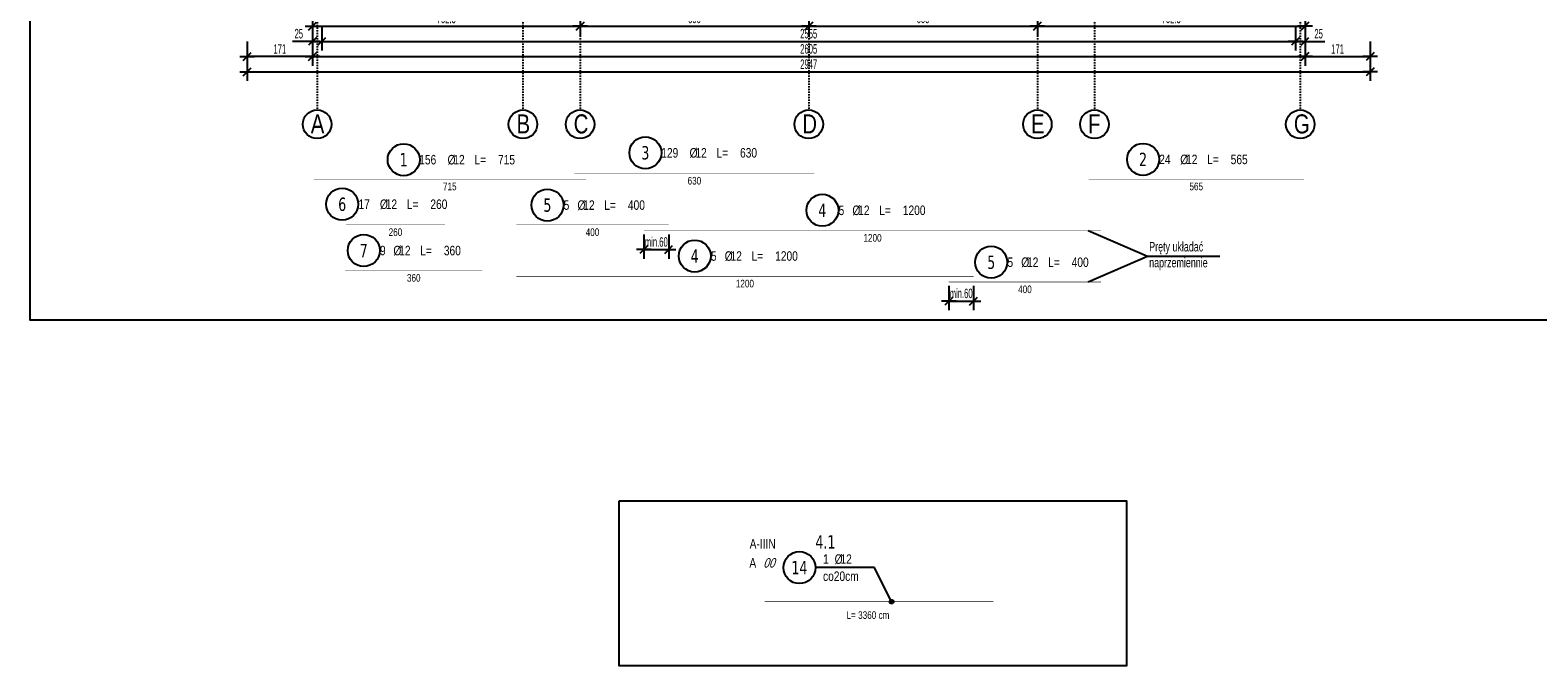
# Model space of a CAD drawing. Header units: millimetres. Extents: x -9392 to -3267, y -12126 to -7155.
# Tile 1 of 31: x -9392 to -5435, y -12126 to -10458. Entities that reach past the tile are written whole.
import ezdxf
from ezdxf.enums import TextEntityAlignment as Align

# ---------------------------------------------------------------- set-up
doc = ezdxf.new("R2010")
doc.units = ezdxf.units.MM
doc.header["$LTSCALE"] = 10
doc.linetypes.add('MO', pattern=[0.7, 0.35, -0.17, 0.01, -0.17])
doc.layers.add('BA_obw', color=230, linetype='Continuous', plot=False)
doc.layers.add('BZ_pom', color=6, linetype='Continuous', plot=False)
for name, color, linetype in [('BA_wym', 1, 'Continuous'), ('BD_osm', 1, 'MO'), ('BD_txs', 2, 'Continuous'), ('BD_wic', 1, 'Continuous'), ('BD_wig', 3, 'Continuous'), ('BZ_odn', 1, 'Continuous'), ('BZ_opi1', 7, 'Continuous'), ('BZ_opi2', 4, 'Continuous'), ('BZ_opi3', 30, 'Continuous'), ('BZ_opi4', 53, 'Continuous'), ('BZ_P_wid', 3, 'Continuous'), ('BZ_P_wyc', 134, 'Continuous'), ('BZ_txs', 2, 'Continuous'), ('BZ_wym', 1, 'Continuous')]:
    doc.layers.add(name, color=color, linetype=linetype)
doc.styles.add('BIKTBG', font='tahoma.ttf', dxfattribs={"width": 0.85})
doc.styles.add('BIKTC', font='bikromsw.shx', dxfattribs={"width": 0.85})
doc.styles.add('BIKTS', font='bikromsw.shx', dxfattribs={"width": 0.8})
doc.styles.add('BIKWYM', font='bikromsw.shx', dxfattribs={"width": 0.6})
doc.dimstyles.new('BA_KR_100_cm', dxfattribs={"dimtxt": 25, "dimasz": 1.666667, "dimexe": 24, "dimexo": 0, "dimgap": 0, "dimtad": 0, "dimdec": 1, "dimrnd": 0.5, "dimzin": 9, "dimdsep": 46, "dimtxsty": 'BIKWYM', "dimblk": 'WYM-KR', "dimcen": 0, "dimdle": 20, "dimclrd": 256, "dimclre": 256, "dimclrt": 2, "dimadec": 0, "dimazin": 0, "dimtfac": 0.033333, "dimtdec": 1, "dimtmove": 0, "dimatfit": 3, "dimldrblk": 'WYM-KR', "dimfxl": 25, "dimfxlon": 1, "dimtvp": 0.8, "dimtolj": 1, "dimarcsym": 0})
doc.dimstyles.new('BZ_KP_100_cm', dxfattribs={"dimtxt": 25, "dimasz": 1.666667, "dimexe": 24, "dimexo": 0, "dimgap": 0, "dimtad": 0, "dimdec": 1, "dimrnd": 0.5, "dimzin": 9, "dimdsep": 46, "dimtxsty": 'BIKWYM', "dimblk": 'WYM-KR', "dimblk1": 'WYM-KP', "dimblk2": 'WYM-KP', "dimsah": 1, "dimcen": 0, "dimdle": 20, "dimclrd": 256, "dimclre": 256, "dimclrt": 7, "dimadec": 0, "dimazin": 0, "dimtfac": 0.033333, "dimtdec": 1, "dimtmove": 0, "dimatfit": 3, "dimldrblk": 'WYM-KP', "dimfxl": 1, "dimtvp": 0.8, "dimtolj": 1, "dimarcsym": 0})
doc.dimstyles.new('BZ_KR_100_cm', dxfattribs={"dimtxt": 25, "dimasz": 1.666667, "dimexe": 24, "dimexo": 0, "dimgap": 0, "dimtad": 0, "dimdec": 1, "dimrnd": 0.5, "dimzin": 9, "dimdsep": 46, "dimtxsty": 'BIKWYM', "dimblk": 'WYM-KR', "dimcen": 0, "dimdle": 20, "dimclrd": 256, "dimclre": 256, "dimclrt": 7, "dimadec": 0, "dimazin": 0, "dimtfac": 0.033333, "dimtdec": 1, "dimtmove": 0, "dimatfit": 3, "dimldrblk": 'WYM-KR', "dimfxl": 1, "dimtvp": 0.8, "dimtolj": 1, "dimarcsym": 0})
doc.dimstyles.new('BZ_ST_100_cm', dxfattribs={"dimtxt": 25, "dimasz": 1.666667, "dimexe": 24, "dimexo": 0, "dimgap": 0, "dimtad": 0, "dimdec": 1, "dimrnd": 0.5, "dimdsep": 46, "dimtxsty": 'BIKWYM', "dimblk": 'WYM-ST', "dimcen": 0, "dimdle": 20, "dimclrd": 256, "dimclre": 256, "dimclrt": 7, "dimadec": 0, "dimazin": 0, "dimtfac": 0.033333, "dimtdec": 1, "dimtix": 1, "dimtmove": 2, "dimatfit": 3, "dimldrblk": 'WYM-ST', "dimfxl": 25, "dimfxlon": 1, "dimtvp": 0.8, "dimtolj": 1, "dimtzin": 0, "dimarcsym": 0})

# ---------------------------------------------------------------- blocks, each defined once
blk = doc.blocks.new('WYM-KR')
at = {"linetype": 'ByBlock'}
blk.add_line((11.52, 0), (-11.52, 0), dxfattribs=at)
at = {"color": 7, "linetype": 'ByBlock'}
blk.add_line((6.24, 6.24), (-6.24, -6.24), dxfattribs=at)
blk = doc.blocks.new('*D63')
at = {"layer": 'BA_wym', "lineweight": -2}
for p, q in [((-8651.4, -10407), (-8651.4, -10471)), ((-7948.9, -10407), (-7948.9, -10471)), ((-8649.7, -10447), (-7950.6, -10447))]:
    blk.add_line(p, q, dxfattribs=at)
at = {"layer": 'Defpoints', "color": 0}
for p in [(-7948.9, -10124.6), (-8651.4, -10161.6), (-7948.9, -10447)]:
    blk.add_point(p, dxfattribs=at)
at = {"layer": 'BA_wym', "lineweight": -2, "xscale": 1.666666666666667, "yscale": 1.666666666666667, "zscale": 1.666666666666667, "rotation": 180}
blk.add_blockref('WYM-KR', (-8651.4, -10447), dxfattribs=at)
at = {"layer": 'BA_wym', "lineweight": -2, "xscale": 1.666666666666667, "yscale": 1.666666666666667, "zscale": 1.666666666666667}
blk.add_blockref('WYM-KR', (-7948.9, -10447), dxfattribs=at)
at = {"layer": 'BA_wym', "color": 2, "insert": (-8300.1, -10427), "char_height": 25, "attachment_point": 5, "style": 'BIKWYM'}
blk.add_mtext('\\A1;702.5', dxfattribs=at)
blk = doc.blocks.new('*D64')
at = {"layer": 'BA_wym', "lineweight": -2}
for p, q in [((-7948.9, -10407), (-7948.9, -10471)), ((-7348.9, -10407), (-7348.9, -10471)), ((-7947.2, -10447), (-7350.6, -10447))]:
    blk.add_line(p, q, dxfattribs=at)
at = {"layer": 'Defpoints', "color": 0}
for p in [(-7948.9, -10124.6), (-7348.9, -10124.6), (-7348.9, -10447)]:
    blk.add_point(p, dxfattribs=at)
at = {"layer": 'BA_wym', "lineweight": -2, "xscale": 1.666666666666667, "yscale": 1.666666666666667, "zscale": 1.666666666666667, "rotation": 180}
blk.add_blockref('WYM-KR', (-7948.9, -10447), dxfattribs=at)
at = {"layer": 'BA_wym', "lineweight": -2, "xscale": 1.666666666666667, "yscale": 1.666666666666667, "zscale": 1.666666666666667}
blk.add_blockref('WYM-KR', (-7348.9, -10447), dxfattribs=at)
at = {"layer": 'BA_wym', "color": 2, "insert": (-7648.9, -10427), "char_height": 25, "attachment_point": 5, "style": 'BIKWYM'}
blk.add_mtext('\\A1;600', dxfattribs=at)
blk = doc.blocks.new('*D65')
at = {"layer": 'BA_wym', "lineweight": -2}
for p, q in [((-7348.9, -10407), (-7348.9, -10471)), ((-6748.9, -10407), (-6748.9, -10471)), ((-7347.2, -10447), (-6750.6, -10447))]:
    blk.add_line(p, q, dxfattribs=at)
at = {"layer": 'Defpoints', "color": 0}
for p in [(-7348.9, -10124.6), (-6748.9, -10124.6), (-6748.9, -10447)]:
    blk.add_point(p, dxfattribs=at)
at = {"layer": 'BA_wym', "lineweight": -2, "xscale": 1.666666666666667, "yscale": 1.666666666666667, "zscale": 1.666666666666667, "rotation": 180}
blk.add_blockref('WYM-KR', (-7348.9, -10447), dxfattribs=at)
at = {"layer": 'BA_wym', "lineweight": -2, "xscale": 1.666666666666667, "yscale": 1.666666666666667, "zscale": 1.666666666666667}
blk.add_blockref('WYM-KR', (-6748.9, -10447), dxfattribs=at)
at = {"layer": 'BA_wym', "color": 2, "insert": (-7048.9, -10427), "char_height": 25, "attachment_point": 5, "style": 'BIKWYM'}
blk.add_mtext('\\A1;600', dxfattribs=at)
blk = doc.blocks.new('*D66')
at = {"layer": 'BA_wym', "lineweight": -2}
for p, q in [((-6748.9, -10407), (-6748.9, -10471)), ((-6046.4, -10407), (-6046.4, -10471)), ((-6747.2, -10447), (-6048.1, -10447))]:
    blk.add_line(p, q, dxfattribs=at)
at = {"layer": 'Defpoints', "color": 0}
for p in [(-6748.9, -10124.6), (-6046.4, -10161.6), (-6046.4, -10447)]:
    blk.add_point(p, dxfattribs=at)
at = {"layer": 'BA_wym', "lineweight": -2, "xscale": 1.666666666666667, "yscale": 1.666666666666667, "zscale": 1.666666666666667, "rotation": 180}
blk.add_blockref('WYM-KR', (-6748.9, -10447), dxfattribs=at)
at = {"layer": 'BA_wym', "lineweight": -2, "xscale": 1.666666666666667, "yscale": 1.666666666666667, "zscale": 1.666666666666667}
blk.add_blockref('WYM-KR', (-6046.4, -10447), dxfattribs=at)
at = {"layer": 'BA_wym', "color": 2, "insert": (-6397.6, -10427), "char_height": 25, "attachment_point": 5, "style": 'BIKWYM'}
blk.add_mtext('\\A1;702.5', dxfattribs=at)
blk = doc.blocks.new('*D67')
at = {"layer": 'BA_wym', "lineweight": -2}
for p, q in [((-8651.4, -10447), (-8651.4, -10511)), ((-8626.4, -10447), (-8626.4, -10511)), ((-8653.1, -10487), (-8703.3, -10487)), ((-8651.4, -10487), (-8626.4, -10487)), ((-8624.7, -10487), (-8623.1, -10487))]:
    blk.add_line(p, q, dxfattribs=at)
at = {"layer": 'Defpoints', "color": 0}
for p in [(-8651.4, -10161.6), (-8626.4, -10161.6), (-8626.4, -10487)]:
    blk.add_point(p, dxfattribs=at)
at = {"layer": 'BA_wym', "lineweight": -2, "xscale": 1.666666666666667, "yscale": 1.666666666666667, "zscale": 1.666666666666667}
blk.add_blockref('WYM-KR', (-8651.4, -10487), dxfattribs=at)
at = {"layer": 'BA_wym', "lineweight": -2, "xscale": 1.666666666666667, "yscale": 1.666666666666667, "zscale": 1.666666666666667, "rotation": 180}
blk.add_blockref('WYM-KR', (-8626.4, -10487), dxfattribs=at)
at = {"layer": 'BA_wym', "color": 2, "insert": (-8687.1, -10467), "char_height": 25, "attachment_point": 5, "style": 'BIKWYM'}
blk.add_mtext('\\A1;25', dxfattribs=at)
blk = doc.blocks.new('*D68')
at = {"layer": 'BA_wym', "lineweight": -2}
for p, q in [((-8626.4, -10447), (-8626.4, -10511)), ((-6071.4, -10447), (-6071.4, -10511)), ((-8624.7, -10487), (-6073.1, -10487))]:
    blk.add_line(p, q, dxfattribs=at)
at = {"layer": 'Defpoints', "color": 0}
for p in [(-8626.4, -10161.6), (-6071.4, -10161.6), (-6071.4, -10487)]:
    blk.add_point(p, dxfattribs=at)
at = {"layer": 'BA_wym', "lineweight": -2, "xscale": 1.666666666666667, "yscale": 1.666666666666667, "zscale": 1.666666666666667, "rotation": 180}
blk.add_blockref('WYM-KR', (-8626.4, -10487), dxfattribs=at)
at = {"layer": 'BA_wym', "lineweight": -2, "xscale": 1.666666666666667, "yscale": 1.666666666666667, "zscale": 1.666666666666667}
blk.add_blockref('WYM-KR', (-6071.4, -10487), dxfattribs=at)
at = {"layer": 'BA_wym', "color": 2, "insert": (-7348.9, -10467), "char_height": 25, "attachment_point": 5, "style": 'BIKWYM'}
blk.add_mtext('\\A1;2555', dxfattribs=at)
blk = doc.blocks.new('*D69')
at = {"layer": 'BA_wym', "lineweight": -2}
for p, q in [((-6071.4, -10447), (-6071.4, -10511)), ((-6046.4, -10447), (-6046.4, -10511)), ((-6073.1, -10487), (-6074.7, -10487)), ((-6071.4, -10487), (-6046.4, -10487)), ((-6044.7, -10487), (-5994.5, -10487))]:
    blk.add_line(p, q, dxfattribs=at)
at = {"layer": 'Defpoints', "color": 0}
for p in [(-6071.4, -10161.6), (-6046.4, -10161.6), (-6046.4, -10487)]:
    blk.add_point(p, dxfattribs=at)
at = {"layer": 'BA_wym', "lineweight": -2, "xscale": 1.666666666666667, "yscale": 1.666666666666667, "zscale": 1.666666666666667}
blk.add_blockref('WYM-KR', (-6071.4, -10487), dxfattribs=at)
at = {"layer": 'BA_wym', "lineweight": -2, "xscale": 1.666666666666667, "yscale": 1.666666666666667, "zscale": 1.666666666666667, "rotation": 180}
blk.add_blockref('WYM-KR', (-6046.4, -10487), dxfattribs=at)
at = {"layer": 'BA_wym', "color": 2, "insert": (-6010.7, -10467), "char_height": 25, "attachment_point": 5, "style": 'BIKWYM'}
blk.add_mtext('\\A1;25', dxfattribs=at)
blk = doc.blocks.new('*D70')
at = {"layer": 'BA_wym', "lineweight": -2}
for p, q in [((-8651.4, -10487), (-8651.4, -10551)), ((-6046.4, -10487), (-6046.4, -10551)), ((-8649.7, -10527), (-6048.1, -10527))]:
    blk.add_line(p, q, dxfattribs=at)
at = {"layer": 'Defpoints', "color": 0}
for p in [(-8651.4, -10161.6), (-6046.4, -10161.6), (-6046.4, -10527)]:
    blk.add_point(p, dxfattribs=at)
at = {"layer": 'BA_wym', "lineweight": -2, "xscale": 1.666666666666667, "yscale": 1.666666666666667, "zscale": 1.666666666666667, "rotation": 180}
blk.add_blockref('WYM-KR', (-8651.4, -10527), dxfattribs=at)
at = {"layer": 'BA_wym', "lineweight": -2, "xscale": 1.666666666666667, "yscale": 1.666666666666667, "zscale": 1.666666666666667}
blk.add_blockref('WYM-KR', (-6046.4, -10527), dxfattribs=at)
at = {"layer": 'BA_wym', "color": 2, "insert": (-7348.9, -10507), "char_height": 25, "attachment_point": 5, "style": 'BIKWYM'}
blk.add_mtext('\\A1;2605', dxfattribs=at)
blk = doc.blocks.new('*D128')
at = {"layer": 'BA_wym', "lineweight": -2}
for p, q in [((-6046.4, -10487), (-6046.4, -10551)), ((-5875.4, -10487), (-5875.4, -10551)), ((-6044.7, -10527), (-5877.1, -10527))]:
    blk.add_line(p, q, dxfattribs=at)
at = {"layer": 'Defpoints', "color": 0}
for p in [(-5875.4, -9063.1), (-6046.4, -10161.6), (-5875.4, -10527)]:
    blk.add_point(p, dxfattribs=at)
at = {"layer": 'BA_wym', "lineweight": -2, "xscale": 1.666666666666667, "yscale": 1.666666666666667, "zscale": 1.666666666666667, "rotation": 180}
blk.add_blockref('WYM-KR', (-6046.4, -10527), dxfattribs=at)
at = {"layer": 'BA_wym', "lineweight": -2, "xscale": 1.666666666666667, "yscale": 1.666666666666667, "zscale": 1.666666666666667}
blk.add_blockref('WYM-KR', (-5875.4, -10527), dxfattribs=at)
at = {"layer": 'BA_wym', "color": 2, "insert": (-5960.9, -10507), "char_height": 25, "attachment_point": 5, "style": 'BIKWYM'}
blk.add_mtext('\\A1;171', dxfattribs=at)
blk = doc.blocks.new('*D129')
at = {"layer": 'BA_wym', "lineweight": -2}
for p, q in [((-8822.4, -10487), (-8822.4, -10551)), ((-8651.4, -10487), (-8651.4, -10551)), ((-8653.1, -10527), (-8820.7, -10527))]:
    blk.add_line(p, q, dxfattribs=at)
at = {"layer": 'Defpoints', "color": 0}
for p in [(-8822.4, -9063.1), (-8651.4, -10161.6), (-8822.4, -10527)]:
    blk.add_point(p, dxfattribs=at)
at = {"layer": 'BA_wym', "lineweight": -2, "xscale": 1.666666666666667, "yscale": 1.666666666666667, "zscale": 1.666666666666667, "rotation": 180}
blk.add_blockref('WYM-KR', (-8822.4, -10527), dxfattribs=at)
at = {"layer": 'BA_wym', "lineweight": -2, "xscale": 1.666666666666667, "yscale": 1.666666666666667, "zscale": 1.666666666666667}
blk.add_blockref('WYM-KR', (-8651.4, -10527), dxfattribs=at)
at = {"layer": 'BA_wym', "color": 2, "insert": (-8736.9, -10507), "char_height": 25, "attachment_point": 5, "style": 'BIKWYM'}
blk.add_mtext('\\A1;171', dxfattribs=at)
blk = doc.blocks.new('*D130')
at = {"layer": 'BA_wym', "lineweight": -2}
for p, q in [((-8822.4, -10527), (-8822.4, -10591)), ((-5875.4, -10527), (-5875.4, -10591)), ((-8820.7, -10567), (-5877.1, -10567))]:
    blk.add_line(p, q, dxfattribs=at)
at = {"layer": 'Defpoints', "color": 0}
for p in [(-8822.4, -9063.1), (-5875.4, -9063.1), (-5875.4, -10567)]:
    blk.add_point(p, dxfattribs=at)
at = {"layer": 'BA_wym', "lineweight": -2, "xscale": 1.666666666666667, "yscale": 1.666666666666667, "zscale": 1.666666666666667, "rotation": 180}
blk.add_blockref('WYM-KR', (-8822.4, -10567), dxfattribs=at)
at = {"layer": 'BA_wym', "lineweight": -2, "xscale": 1.666666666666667, "yscale": 1.666666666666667, "zscale": 1.666666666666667}
blk.add_blockref('WYM-KR', (-5875.4, -10567), dxfattribs=at)
at = {"layer": 'BA_wym', "color": 2, "insert": (-7348.9, -10547), "char_height": 25, "attachment_point": 5, "style": 'BIKWYM'}
blk.add_mtext('\\A1;2947', dxfattribs=at)
blk = doc.blocks.new('WYM-KP')
blk.add_hatch(color=256).paths.add_polyline_path([(3, 0, 1), (-3, 0, 1)])
blk.add_circle((0, 0), 3)
blk = doc.blocks.new('bik_BlkOpPret', base_point=(1524.5, 7050.3))
at = {"layer": 'BZ_opi1', "style": 'BIKTS', "width": 0.6}
for tag, p in [('SZTUK', (1533.8, 7057.8)), ('PRZEDR_FI', (1554.7, 7057.8)), ('PRZEKROJ', (1563.3, 7057.8)), ('DLUGOSC', (1568.6, 7024)), ('UWAGA', (1533.8, 6997.8)), ('PRZEDR_L', (1533.8, 7024))]:
    blk.add_attdef(tag, p, '', height=18.8, dxfattribs=at)
at = {"layer": 'BZ_opi2', "style": 'BIKTBG', "width": 0.6}
blk.add_attdef('NUMER', text='', height=26.2, dxfattribs=at).set_placement((1620.8, 7050.3), align=Align.MIDDLE_CENTER)
at = {"layer": 'BZ_pom', "width": 0.6}
for tag, p, height, style in [('POZYCJA', (1589.3, 7087.8), 26.2, 'BIKTBG'), ('GATUNEK', (1630.2, 7087.8), 18.8, 'BIKTS'), ('METODA_L', (1639.1, 7050.3), 18.8, 'BIKTS'), ('EURO_KOD', (1663.7, 7050.3), 18.8, 'BIKTS')]:
    blk.add_attdef(tag, p, '', height=height, dxfattribs=dict(at, style=style))
at = {"layer": 'BZ_wym', "width": 0.6}
for tag, p, height, style, flags in [('PRZEDR_NR', (1533.8, 6969.6), 26.2, 'BIKTBG', 1), ('TYP_PRETA', (1533.8, 6913.4), 18.8, 'BIKTS', 3), ('PRZEDR_SZT', (1533.8, 6941.5), 18.8, 'BIKTS', 1), ('EURO_KOD_SEGMENTY', (1567.6, 6885.3), 18.8, 'BIKTS', 3), ('HAK_1', (1533.8, 6857.1), 18.8, 'BIKTS', 3), ('HAK_2', (1533.8, 6829), 18.8, 'BIKTS', 3), ('ID', (1533.8, 6800.9), 18.8, 'BIKTS', 3), ('ID_C', (1533.8, 6772.8), 18.8, 'BIKTS', 3), ('b_atr_0', (1533.8, 6744.6), 18.8, 'BIKTS', 3)]:
    blk.add_attdef(tag, p, '', height=height, dxfattribs=dict(at, style=style, flags=flags))
blk = doc.blocks.new('bik_BlkOpPretW', base_point=(-8229.3, 29338.9))
at = {"layer": 'BZ_opi2', "style": 'BIKTBG', "width": 0.8}
blk.add_attdef('NUMER', text='', height=35, dxfattribs=at).set_placement((-8167.3, 29338.9), align=Align.MIDDLE_CENTER)
at = {"layer": 'BZ_opi4', "style": 'BIKTS', "width": 0.8}
for tag, p in [('SZTUK', (-8124.3, 29326.4)), ('PRZEDR_FI', (-8050, 29326.4)), ('PRZEKROJ', (-8034.8, 29326.4)), ('PRZEDR_L', (-7979.5, 29326.4)), ('DLUGOSC', (-7917.6, 29326.4))]:
    blk.add_attdef(tag, p, '', height=25, dxfattribs=at)
at = {"layer": 'BZ_pom', "width": 0.8}
for tag, p, height, style, flags in [('POZYCJA', (-8124.3, 29288.9), 35, 'BIKTBG', 3), ('GATUNEK', (-8124.3, 29251.4), 25, 'BIKTS', 1), ('METODA_L', (-8124.3, 29176.4), 25, 'BIKTS', 3)]:
    blk.add_attdef(tag, p, '', height=height, dxfattribs=dict(at, style=style, flags=flags))
at = {"layer": 'BZ_wym', "width": 0.8}
for tag, p, height, style, flags in [('UWAGA', (-8124.3, 29213.9), 25, 'BIKTS', 1), ('TYP_PRETA', (-8124.3, 29138.9), 25, 'BIKTS', 3), ('PRZEDR_NR', (-8124.3, 29101.4), 35, 'BIKTBG', 1), ('PRZEDR_SZT', (-8124.3, 29063.9), 25, 'BIKTS', 1), ('EURO_KOD', (-8124.3, 29026.4), 25, 'BIKTS', 3), ('EURO_KOD_SEGMENTY', (-8070, 29026.4), 25, 'BIKTS', 3), ('HAK_1', (-8124.3, 28988.9), 25, 'BIKTS', 3), ('HAK_2', (-8124.3, 28951.4), 25, 'BIKTS', 3), ('ID', (-8124.3, 28913.9), 25, 'BIKTS', 3), ('ID_C', (-8124.3, 28876.4), 25, 'BIKTS', 3), ('b_atr_0', (-8124.3, 28838.9), 25, 'BIKTS', 3)]:
    blk.add_attdef(tag, p, '', height=height, dxfattribs=dict(at, style=style, flags=flags))
blk = doc.blocks.new('WYM-ST')
blk.add_hatch(color=256).paths.add_polyline_path([(-13, 2.9), (0, 0), (-13, -2.9)])
blk.add_lwpolyline([(0, 0), (-13, 2.9), (-13, -2.9), (0, 0)])
blk = doc.blocks.new('*D227')
at = {"layer": 'BZ_wym', "lineweight": -2}
for p, q in [((-7781.4, -10993.6), (-7781.4, -11057.6)), ((-7716.4, -10993.6), (-7716.4, -11057.6)), ((-7783.1, -11033.6), (-7784.7, -11033.6)), ((-7781.4, -11033.6), (-7716.4, -11033.6)), ((-7714.7, -11033.6), (-7713.1, -11033.6))]:
    blk.add_line(p, q, dxfattribs=at)
at = {"layer": 'Defpoints', "color": 0}
for p in [(-7781.4, -10983.6), (-7716.4, -10968.6), (-7716.4, -11033.6)]:
    blk.add_point(p, dxfattribs=at)
at = {"layer": 'BZ_wym', "lineweight": -2, "xscale": 1.666666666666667, "yscale": 1.666666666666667, "zscale": 1.666666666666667}
blk.add_blockref('WYM-KR', (-7781.4, -11033.6), dxfattribs=at)
at = {"layer": 'BZ_wym', "lineweight": -2, "xscale": 1.666666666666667, "yscale": 1.666666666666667, "zscale": 1.666666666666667, "rotation": 180}
blk.add_blockref('WYM-KR', (-7716.4, -11033.6), dxfattribs=at)
at = {"layer": 'BZ_wym', "color": 7, "insert": (-7748.9, -11013.6), "char_height": 25, "attachment_point": 5, "style": 'BIKWYM'}
blk.add_mtext('\\A1;min.60', dxfattribs=at)
blk = doc.blocks.new('*D228')
at = {"layer": 'BZ_wym', "lineweight": -2}
for p, q in [((-6981.4, -11128.6), (-6981.4, -11192.6)), ((-6916.4, -11128.6), (-6916.4, -11192.6)), ((-6983.1, -11168.6), (-6984.7, -11168.6)), ((-6981.4, -11168.6), (-6916.4, -11168.6)), ((-6914.7, -11168.6), (-6913.1, -11168.6))]:
    blk.add_line(p, q, dxfattribs=at)
at = {"layer": 'Defpoints', "color": 0}
for p in [(-6916.4, -11103.6), (-6981.4, -11118.6), (-6916.4, -11168.6)]:
    blk.add_point(p, dxfattribs=at)
at = {"layer": 'BZ_wym', "lineweight": -2, "xscale": 1.666666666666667, "yscale": 1.666666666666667, "zscale": 1.666666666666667}
blk.add_blockref('WYM-KR', (-6981.4, -11168.6), dxfattribs=at)
at = {"layer": 'BZ_wym', "lineweight": -2, "xscale": 1.666666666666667, "yscale": 1.666666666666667, "zscale": 1.666666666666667, "rotation": 180}
blk.add_blockref('WYM-KR', (-6916.4, -11168.6), dxfattribs=at)
at = {"layer": 'BZ_wym', "color": 7, "insert": (-6948.9, -11148.6), "char_height": 25, "attachment_point": 5, "style": 'BIKWYM'}
blk.add_mtext('\\A1;min.60', dxfattribs=at)

msp = doc.modelspace()

# ---------------------------------------------------------------- linework, layer by layer
at = {"layer": 'BA_obw'}
msp.add_lwpolyline([(-9392.1, -7155.47), (-4856.59, -7155.47), (-4856.59, -11218.82), (-9392.1, -11218.82)], close=True, dxfattribs=at)
at = {"layer": 'BD_osm'}
for points in [[(-8638.89, -7454.57), (-8638.89, -10667.02)], [(-8098.89, -7454.57), (-8098.89, -10667.02)], [(-7948.89, -7454.57), (-7948.89, -10667.02)], [(-7348.89, -7454.57), (-7348.89, -10667.02)], [(-6748.89, -7454.57), (-6748.89, -10667.02)], [(-6598.89, -7454.57), (-6598.89, -10667.02)], [(-6058.89, -7454.57), (-6058.89, -10667.02)]]:
    msp.add_lwpolyline(points, dxfattribs=at)
at = {"layer": 'BD_wic'}
for centre in [(-8638.89, -10704.52), (-8098.89, -10704.52), (-7948.89, -10704.52), (-7348.89, -10704.52), (-6748.89, -10704.52), (-6598.89, -10704.52), (-6058.89, -10704.52)]:
    msp.add_circle(centre, 37.5, dxfattribs=at)
at = {"layer": 'BD_wig'}
msp.add_lwpolyline([(-7846.56, -11692.57), (-6515.04, -11692.57), (-6515.04, -12126.05), (-7846.56, -12126.05)], close=True, dxfattribs=at)
at = {"layer": 'BZ_odn', "color": 252}
for centre in [(-8411.86, -10797.54), (-7777.62, -10779.45), (-6471.44, -10796.78), (-8573.13, -10914.45), (-8034.62, -10916.69), (-7313.1, -10930.41), (-8516.65, -11036.05), (-7648.1, -11050.41), (-6869.98, -11066.69)]:
    msp.add_circle(centre, 42, dxfattribs=at)
at = {"layer": 'BZ_odn'}
msp.add_circle((-7373.29, -11868.28), 42, dxfattribs=at)
at = {"layer": 'BZ_P_wid', "const_width": 1.2}
msp.add_lwpolyline([(-7464.1, -11957.72), (-6864.1, -11957.72)], dxfattribs=at)
at = {"layer": 'BZ_P_wyc', "linetype": 'Continuous', "const_width": 1.2}
for points in [[(-7963.89, -10833.56), (-7333.89, -10833.56)], [(-8648.39, -10848.56), (-7933.39, -10848.56)], [(-6614.39, -10848.56), (-6049.39, -10848.56)], [(-8563.42, -10968.56), (-8303.42, -10968.56)], [(-7716.39, -10968.56), (-8116.39, -10968.56)], [(-6581.39, -10983.56), (-7781.39, -10983.56)], [(-8565.42, -11088.56), (-8205.42, -11088.56)], [(-8116.39, -11103.56), (-6916.39, -11103.56)], [(-6981.39, -11118.56), (-6581.39, -11118.56)]]:
    msp.add_lwpolyline(points, dxfattribs=at)

# ---------------------------------------------------------------- block references
ref = msp.add_blockref('bik_BlkOpPretW', (-7839.62, -10779.45))
ref.add_attrib('NUMER', '3', dxfattribs={"layer": 'BZ_opi2', "height": 35, "style": 'BIKTBG', "width": 0.8}).set_placement((-7777.62, -10779.45), align=Align.MIDDLE_CENTER)
ref.add_attrib('SZTUK', '129', (-7735.78, -10791.95), dxfattribs={"layer": 'BZ_opi4', "height": 25, "style": 'BIKTS', "width": 0.8})
ref.add_attrib('PRZEKROJ', '12', (-7646.25, -10791.95), dxfattribs={"layer": 'BZ_opi4', "height": 25, "style": 'BIKTS', "width": 0.8})
ref.add_attrib('DLUGOSC', '630', (-7529.11, -10791.95), dxfattribs={"layer": 'BZ_opi4', "height": 25, "style": 'BIKTS', "width": 0.8})
ref.add_attrib('PRZEDR_FI', '%%c', (-7661.49, -10791.95), dxfattribs={"layer": 'BZ_opi4', "height": 25, "style": 'BIKTS', "width": 0.8})
ref.add_attrib('PRZEDR_L', 'L=', (-7591.01, -10791.95), dxfattribs={"layer": 'BZ_opi4', "height": 25, "style": 'BIKTS', "width": 0.8})
ref = msp.add_blockref('bik_BlkOpPretW', (-8473.86, -10797.54))
ref.add_attrib('NUMER', '1', dxfattribs={"layer": 'BZ_opi2', "height": 35, "style": 'BIKTBG', "width": 0.8}).set_placement((-8411.86, -10797.54), align=Align.MIDDLE_CENTER)
ref.add_attrib('SZTUK', '156', (-8370.96, -10810.04), dxfattribs={"layer": 'BZ_opi4', "height": 25, "style": 'BIKTS', "width": 0.8})
ref.add_attrib('PRZEKROJ', '12', (-8281.44, -10810.04), dxfattribs={"layer": 'BZ_opi4', "height": 25, "style": 'BIKTS', "width": 0.8})
ref.add_attrib('DLUGOSC', '715', (-8164.29, -10810.04), dxfattribs={"layer": 'BZ_opi4', "height": 25, "style": 'BIKTS', "width": 0.8})
ref.add_attrib('PRZEDR_FI', '%%c', (-8296.67, -10810.04), dxfattribs={"layer": 'BZ_opi4', "height": 25, "style": 'BIKTS', "width": 0.8})
ref.add_attrib('PRZEDR_L', 'L=', (-8226.2, -10810.04), dxfattribs={"layer": 'BZ_opi4', "height": 25, "style": 'BIKTS', "width": 0.8})
ref = msp.add_blockref('bik_BlkOpPretW', (-6533.44, -10796.78))
ref.add_attrib('NUMER', '2', dxfattribs={"layer": 'BZ_opi2', "height": 35, "style": 'BIKTBG', "width": 0.8}).set_placement((-6471.44, -10796.78), align=Align.MIDDLE_CENTER)
ref.add_attrib('SZTUK', '24', (-6429.11, -10809.28), dxfattribs={"layer": 'BZ_opi4', "height": 25, "style": 'BIKTS', "width": 0.8})
ref.add_attrib('PRZEKROJ', '12', (-6358.63, -10809.28), dxfattribs={"layer": 'BZ_opi4', "height": 25, "style": 'BIKTS', "width": 0.8})
ref.add_attrib('DLUGOSC', '565', (-6241.49, -10809.28), dxfattribs={"layer": 'BZ_opi4', "height": 25, "style": 'BIKTS', "width": 0.8})
ref.add_attrib('PRZEDR_FI', '%%c', (-6373.87, -10809.28), dxfattribs={"layer": 'BZ_opi4', "height": 25, "style": 'BIKTS', "width": 0.8})
ref.add_attrib('PRZEDR_L', 'L=', (-6303.39, -10809.28), dxfattribs={"layer": 'BZ_opi4', "height": 25, "style": 'BIKTS', "width": 0.8})
ref = msp.add_blockref('bik_BlkOpPretW', (-8635.13, -10914.45))
ref.add_attrib('NUMER', '6', dxfattribs={"layer": 'BZ_opi2', "height": 35, "style": 'BIKTBG', "width": 0.8}).set_placement((-8573.13, -10914.45), align=Align.MIDDLE_CENTER)
ref.add_attrib('SZTUK', '17', (-8530.37, -10926.95), dxfattribs={"layer": 'BZ_opi4', "height": 25, "style": 'BIKTS', "width": 0.8})
ref.add_attrib('PRZEKROJ', '12', (-8458.94, -10926.95), dxfattribs={"layer": 'BZ_opi4', "height": 25, "style": 'BIKTS', "width": 0.8})
ref.add_attrib('DLUGOSC', '260', (-8341.8, -10926.95), dxfattribs={"layer": 'BZ_opi4', "height": 25, "style": 'BIKTS', "width": 0.8})
ref.add_attrib('PRZEDR_FI', '%%c', (-8474.18, -10926.95), dxfattribs={"layer": 'BZ_opi4', "height": 25, "style": 'BIKTS', "width": 0.8})
ref.add_attrib('PRZEDR_L', 'L=', (-8403.7, -10926.95), dxfattribs={"layer": 'BZ_opi4', "height": 25, "style": 'BIKTS', "width": 0.8})
ref = msp.add_blockref('bik_BlkOpPretW', (-8096.62, -10916.69))
ref.add_attrib('NUMER', '5', dxfattribs={"layer": 'BZ_opi2', "height": 35, "style": 'BIKTBG', "width": 0.8}).set_placement((-8034.62, -10916.69), align=Align.MIDDLE_CENTER)
ref.add_attrib('SZTUK', '5', (-7991.99, -10929.19), dxfattribs={"layer": 'BZ_opi4', "height": 25, "style": 'BIKTS', "width": 0.8})
ref.add_attrib('PRZEKROJ', '12', (-7940.56, -10929.19), dxfattribs={"layer": 'BZ_opi4', "height": 25, "style": 'BIKTS', "width": 0.8})
ref.add_attrib('DLUGOSC', '400', (-7823.42, -10929.19), dxfattribs={"layer": 'BZ_opi4', "height": 25, "style": 'BIKTS', "width": 0.8})
ref.add_attrib('PRZEDR_FI', '%%c', (-7955.8, -10929.19), dxfattribs={"layer": 'BZ_opi4', "height": 25, "style": 'BIKTS', "width": 0.8})
ref.add_attrib('PRZEDR_L', 'L=', (-7885.33, -10929.19), dxfattribs={"layer": 'BZ_opi4', "height": 25, "style": 'BIKTS', "width": 0.8})
ref = msp.add_blockref('bik_BlkOpPretW', (-7375.1, -10930.41))
ref.add_attrib('NUMER', '4', dxfattribs={"layer": 'BZ_opi2', "height": 35, "style": 'BIKTBG', "width": 0.8}).set_placement((-7313.1, -10930.41), align=Align.MIDDLE_CENTER)
ref.add_attrib('SZTUK', '5', (-7270.47, -10942.91), dxfattribs={"layer": 'BZ_opi4', "height": 25, "style": 'BIKTS', "width": 0.8})
ref.add_attrib('PRZEKROJ', '12', (-7219.04, -10942.91), dxfattribs={"layer": 'BZ_opi4', "height": 25, "style": 'BIKTS', "width": 0.8})
ref.add_attrib('DLUGOSC', '1200', (-7101.9, -10942.91), dxfattribs={"layer": 'BZ_opi4', "height": 25, "style": 'BIKTS', "width": 0.8})
ref.add_attrib('PRZEDR_FI', '%%c', (-7234.28, -10942.91), dxfattribs={"layer": 'BZ_opi4', "height": 25, "style": 'BIKTS', "width": 0.8})
ref.add_attrib('PRZEDR_L', 'L=', (-7163.8, -10942.91), dxfattribs={"layer": 'BZ_opi4', "height": 25, "style": 'BIKTS', "width": 0.8})
ref = msp.add_blockref('bik_BlkOpPretW', (-8578.65, -11036.05))
ref.add_attrib('NUMER', '7', dxfattribs={"layer": 'BZ_opi2', "height": 35, "style": 'BIKTBG', "width": 0.8}).set_placement((-8516.65, -11036.05), align=Align.MIDDLE_CENTER)
ref.add_attrib('SZTUK', '9', (-8474.02, -11048.55), dxfattribs={"layer": 'BZ_opi4', "height": 25, "style": 'BIKTS', "width": 0.8})
ref.add_attrib('PRZEKROJ', '12', (-8423.55, -11048.55), dxfattribs={"layer": 'BZ_opi4', "height": 25, "style": 'BIKTS', "width": 0.8})
ref.add_attrib('DLUGOSC', '360', (-8306.4, -11048.55), dxfattribs={"layer": 'BZ_opi4', "height": 25, "style": 'BIKTS', "width": 0.8})
ref.add_attrib('PRZEDR_FI', '%%c', (-8438.78, -11048.55), dxfattribs={"layer": 'BZ_opi4', "height": 25, "style": 'BIKTS', "width": 0.8})
ref.add_attrib('PRZEDR_L', 'L=', (-8368.31, -11048.55), dxfattribs={"layer": 'BZ_opi4', "height": 25, "style": 'BIKTS', "width": 0.8})
ref = msp.add_blockref('bik_BlkOpPretW', (-7710.1, -11050.41))
ref.add_attrib('NUMER', '4', dxfattribs={"layer": 'BZ_opi2', "height": 35, "style": 'BIKTBG', "width": 0.8}).set_placement((-7648.1, -11050.41), align=Align.MIDDLE_CENTER)
ref.add_attrib('SZTUK', '5', (-7605.47, -11062.91), dxfattribs={"layer": 'BZ_opi4', "height": 25, "style": 'BIKTS', "width": 0.8})
ref.add_attrib('PRZEKROJ', '12', (-7554.04, -11062.91), dxfattribs={"layer": 'BZ_opi4', "height": 25, "style": 'BIKTS', "width": 0.8})
ref.add_attrib('DLUGOSC', '1200', (-7436.9, -11062.91), dxfattribs={"layer": 'BZ_opi4', "height": 25, "style": 'BIKTS', "width": 0.8})
ref.add_attrib('PRZEDR_FI', '%%c', (-7569.28, -11062.91), dxfattribs={"layer": 'BZ_opi4', "height": 25, "style": 'BIKTS', "width": 0.8})
ref.add_attrib('PRZEDR_L', 'L=', (-7498.8, -11062.91), dxfattribs={"layer": 'BZ_opi4', "height": 25, "style": 'BIKTS', "width": 0.8})
ref = msp.add_blockref('bik_BlkOpPretW', (-6931.98, -11066.69))
ref.add_attrib('NUMER', '5', dxfattribs={"layer": 'BZ_opi2', "height": 35, "style": 'BIKTBG', "width": 0.8}).set_placement((-6869.98, -11066.69), align=Align.MIDDLE_CENTER)
ref.add_attrib('SZTUK', '5', (-6827.35, -11079.19), dxfattribs={"layer": 'BZ_opi4', "height": 25, "style": 'BIKTS', "width": 0.8})
ref.add_attrib('PRZEKROJ', '12', (-6775.92, -11079.19), dxfattribs={"layer": 'BZ_opi4', "height": 25, "style": 'BIKTS', "width": 0.8})
ref.add_attrib('DLUGOSC', '400', (-6658.77, -11079.19), dxfattribs={"layer": 'BZ_opi4', "height": 25, "style": 'BIKTS', "width": 0.8})
ref.add_attrib('PRZEDR_FI', '%%c', (-6791.15, -11079.19), dxfattribs={"layer": 'BZ_opi4', "height": 25, "style": 'BIKTS', "width": 0.8})
ref.add_attrib('PRZEDR_L', 'L=', (-6720.68, -11079.19), dxfattribs={"layer": 'BZ_opi4', "height": 25, "style": 'BIKTS', "width": 0.8})
ref = msp.add_blockref('bik_BlkOpPret', (-7176.05, -11868.28))
ref.add_attrib('NUMER', '14', dxfattribs={"layer": 'BZ_opi2', "height": 35, "style": 'BIKTBG', "width": 0.8}).set_placement((-7373.29, -11868.28), align=Align.MIDDLE_CENTER)
ref.add_attrib('POZYCJA', '4.1', (-7331.29, -11818.28), dxfattribs={"layer": 'BZ_pom', "height": 35, "style": 'BIKTBG', "width": 0.8})
ref.add_attrib('SZTUK', '1', (-7311.29, -11858.28), dxfattribs={"layer": 'BZ_opi1', "height": 25, "style": 'BIKTS', "width": 0.8})
ref.add_attrib('GATUNEK', 'A-IIIN', (-7503.78, -11818.28), dxfattribs={"layer": 'BZ_pom', "height": 25, "style": 'BIKTS', "width": 0.8})
ref.add_attrib('PRZEKROJ', '12', (-7265.57, -11858.28), dxfattribs={"layer": 'BZ_opi1', "height": 25, "style": 'BIKTS', "width": 0.8})
ref.add_attrib('UWAGA', 'co20cm', (-7311.29, -11903.28), dxfattribs={"layer": 'BZ_opi1', "height": 25, "style": 'BIKTS', "width": 0.8})
ref.add_attrib('METODA_L', 'A', (-7504.62, -11868.28), dxfattribs={"layer": 'BZ_pom', "height": 25, "style": 'BIKTS', "width": 0.8})
ref.add_attrib('PRZEDR_FI', '%%c', (-7280.81, -11858.28), dxfattribs={"layer": 'BZ_opi1', "height": 25, "style": 'BIKTS', "width": 0.8})
ref.add_attrib('EURO_KOD', '00', (-7468.43, -11868.28), dxfattribs={"layer": 'BZ_pom', "height": 25, "style": 'BIKTS', "oblique": 18, "width": 0.8})

# ---------------------------------------------------------------- texts
at = {"layer": 'BD_txs', "style": 'BIKTS', "width": 0.8}
for s, p in [('A', (-8655.7, -10728.58)), ('B', (-8115.7, -10728.58)), ('C', (-7965.7, -10728.58)), ('D', (-7365.7, -10728.58)), ('E', (-6765.7, -10728.58)), ('F', (-6615.7, -10728.58)), ('G', (-6075.7, -10728.58))]:
    msp.add_text(s, height=50, dxfattribs=at).set_placement(p)
at = {"layer": 'BZ_opi3', "style": 'BIKTC', "width": 0.8}
for s, p in [('715', (-8290.89, -10867.76)), ('630', (-7648.89, -10852.76)), ('565', (-6331.89, -10867.76)), ('400', (-7916.39, -10987.76)), ('1200', (-7181.39, -11002.76)), ('360', (-8385.42, -11107.76)), ('1200', (-7516.39, -11122.76)), ('400', (-6781.39, -11137.76))]:
    msp.add_text(s, height=20, dxfattribs=at).set_placement(p, align=Align.MIDDLE_CENTER)
msp.add_text('260', height=20, rotation=0, dxfattribs=at).set_placement((-8433.42, -10987.76), align=Align.MIDDLE_CENTER)
at = {"layer": 'BZ_opi3', "color": 2, "style": 'BIKTC', "width": 0.8}
msp.add_text('L= 3360 cm', height=20, dxfattribs=at).set_placement((-7193.35, -11992.82), align=Align.MIDDLE_CENTER)
at = {"layer": 'BZ_txs', "insert": (-6455.37, -11013.39), "char_height": 25, "width": 452.0462, "attachment_point": 1, "style": 'BIKTS'}
msp.add_mtext('{\\W0.7;Pręty układać\\Pnaprzemiennie}', dxfattribs=at)

# ---------------------------------------------------------------- dimensions: what is measured, and where the dimension line sits
at = {"layer": 'BA_wym'}
for base, p1, p2, override, picture, middle in [((-8822.39, -10527.02), (-8651.39, -10161.57), (-8822.39, -9063.07), {"dimatfit": 1, "dimfxl": 40}, '*D129', (-8736.89, -10507.02)), ((-5875.39, -10567.02), (-8822.39, -9063.07), (-5875.39, -9063.07), {"dimatfit": 1, "dimfxl": 40}, '*D130', (-7348.89, -10547.02)), ((-5875.39, -10527.02), (-6046.39, -10161.57), (-5875.39, -9063.07), {"dimatfit": 1, "dimfxl": 40}, '*D128', (-5960.89, -10507.02)), ((-7948.89, -10447.02), (-8651.39, -10161.57), (-7948.89, -10124.57), {"dimatfit": 1, "dimfxl": 40}, '*D63', (-8300.14, -10427.02)), ((-7348.89, -10447.02), (-7948.89, -10124.57), (-7348.89, -10124.57), {"dimatfit": 1, "dimfxl": 40}, '*D64', (-7648.89, -10427.02)), ((-6748.89, -10447.02), (-7348.89, -10124.57), (-6748.89, -10124.57), {"dimtmove": 1, "dimatfit": 1, "dimfxl": 40}, '*D65', (-7048.89, -10427.02)), ((-6046.39, -10447.02), (-6748.89, -10124.57), (-6046.39, -10161.57), {"dimtmove": 1, "dimatfit": 1, "dimfxl": 40}, '*D66', (-6397.64, -10427.02)), ((-6046.39, -10527.02), (-8651.39, -10161.57), (-6046.39, -10161.57), {"dimatfit": 1, "dimfxl": 40}, '*D70', (-7348.89, -10507.02)), ((-6071.39, -10487.02), (-8626.39, -10161.57), (-6071.39, -10161.57), {"dimtmove": 1, "dimatfit": 1, "dimfxl": 40}, '*D68', (-7348.89, -10467.02))]:
    dim = msp.add_linear_dim(base=base, p1=p1, p2=p2, dimstyle='BA_KR_100_cm', override=override, dxfattribs=at)
    dim.commit()
    dim.dimension.update_dxf_attribs({"geometry": picture, "text_midpoint": middle})
for base, p1, p2, override, picture, middle in [((-8626.39, -10487.02), (-8651.39, -10161.57), (-8626.39, -10161.57), {"dimatfit": 1, "dimfxl": 40}, '*D67', (-8687.1, -10487.02)), ((-6046.39, -10487.02), (-6071.39, -10161.57), (-6046.39, -10161.57), {"dimblk": 'WYM-KR', "dimatfit": 1, "dimfxl": 40}, '*D69', (-6010.68, -10487.02))]:
    dim = msp.add_linear_dim(base=base, p1=p1, p2=p2, dimstyle='BA_KR_100_cm', override=override, dxfattribs=at)
    dim.commit()
    dim.dimension.update_dxf_attribs({"geometry": picture, "text_midpoint": middle, "dimtype": 160})
at = {"layer": 'BZ_wym'}
for base, p1, p2, picture, middle in [((-7716.39, -11033.56), (-7781.39, -10983.56), (-7716.39, -10968.56), '*D227', (-7748.89, -11033.56)), ((-6916.39, -11168.56), (-6981.39, -11118.56), (-6916.39, -11103.56), '*D228', (-6948.89, -11168.56))]:
    dim = msp.add_linear_dim(base=base, p1=p1, p2=p2, text='min.60', dimstyle='BZ_KR_100_cm', override={"dimtxsty": 'BIKWYM', "dimatfit": 1, "dimfxl": 40, "dimfxlon": 1}, dxfattribs=at)
    dim.commit()
    dim.dimension.update_dxf_attribs({"geometry": picture, "text_midpoint": middle, "dimtype": 160})

# ---------------------------------------------------------------- leaders
at = {"layer": 'BZ_odn', "has_arrowhead": 0}
for points in [[(-6615.41, -10983.56), (-6460.23, -11051.06), (-6269.6, -11051.06)], [(-6615.41, -11118.56), (-6460.23, -11051.06), (-6269.6, -11051.06)]]:
    msp.add_leader(points, dimstyle='BZ_ST_100_cm', dxfattribs=at)
at = {"layer": 'BZ_odn'}
msp.add_leader([(-7131.32, -11957.72), (-7176.05, -11868.28), (-7331.29, -11868.28)], dimstyle='BZ_KP_100_cm', dxfattribs=at)

doc.saveas('drawing.dxf')
